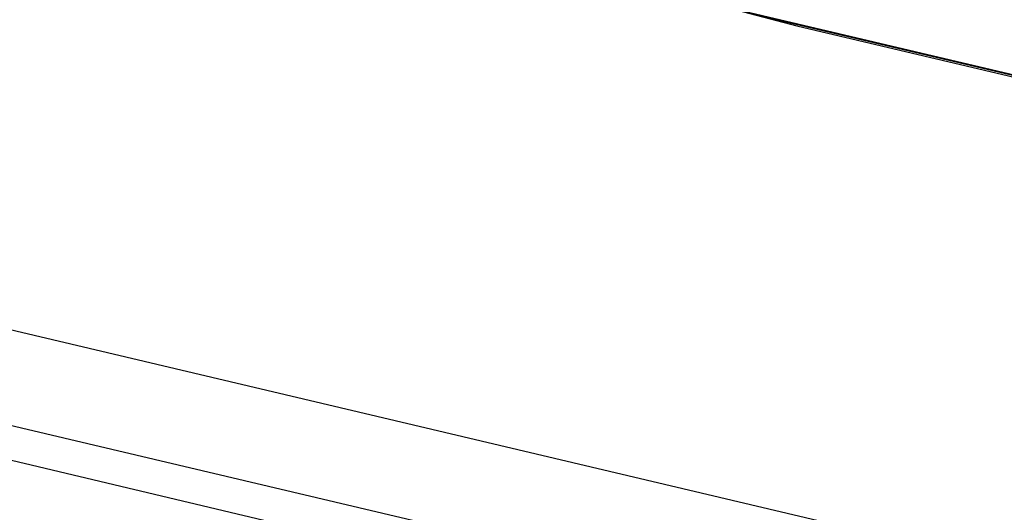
# Model space of a CAD drawing. Header units: feet. Extents: x -79 to 198, y -22 to 181.
# Tile 178 of 256: x 123.349 to 124.731, y 111.055 to 111.746. Entities that reach past the tile are written whole.
import ezdxf

# ---------------------------------------------------------------- set-up
doc = ezdxf.new("R2010")
doc.units = ezdxf.units.FT
doc.layers.add('A-LINEA', color=7, linetype='CONTINUOUS')

msp = doc.modelspace()

# ---------------------------------------------------------------- linework, layer by layer
at = {"layer": 'A-LINEA'}
for p, q in [((114.5733, 114.0711), (131.1067, 110.1644)), ((114.5733, 114.0711), (127.1067, 111.1111)), ((114.4133, 113.4178), (130.96, 109.5111)), ((130.7867, 109.4178), (114.52, 113.2578)), ((114.56, 113.2044), (130.7333, 109.3778))]:
    msp.add_line(p, q, dxfattribs=at)
msp.add_lwpolyline([(103.1067, 159.3911), (103.0667, 159.2178), (102.5733, 157.1111), (102.8667, 156.9378), (100.9867, 148.9911), (103.5867, 148.3778), (103.4267, 147.7244), (111.4267, 145.8444), (113.8133, 145.2711), (117.8667, 144.3111), (114.9067, 131.8311), (119.4533, 130.7511), (119.2933, 130.0978), (122, 129.4578), (128.0267, 128.0444), (124.1867, 111.8044), (124.44, 111.7378), (125.7867, 111.4178), (129.48, 110.5511), (135.96, 109.0178), (135.88, 108.6844), (141.96, 107.2578)], dxfattribs=at)
msp.add_lwpolyline([(103.1067, 159.3911), (103.0667, 159.2178), (102.5733, 157.1111), (102.8667, 156.9378), (100.9867, 148.9911), (103.5867, 148.3778), (103.4267, 147.7244), (111.4267, 145.8444), (113.8133, 145.2711), (117.8667, 144.3111), (114.9067, 131.8311), (119.4533, 130.7511), (119.2933, 130.0978), (122, 129.4578), (128.0267, 128.0444), (124.1867, 111.8044), (124.44, 111.7378), (125.7867, 111.4178), (129.48, 110.5511), (135.96, 109.0178), (135.88, 108.6844), (141.96, 107.2578)], dxfattribs=at)

doc.saveas('drawing.dxf')
